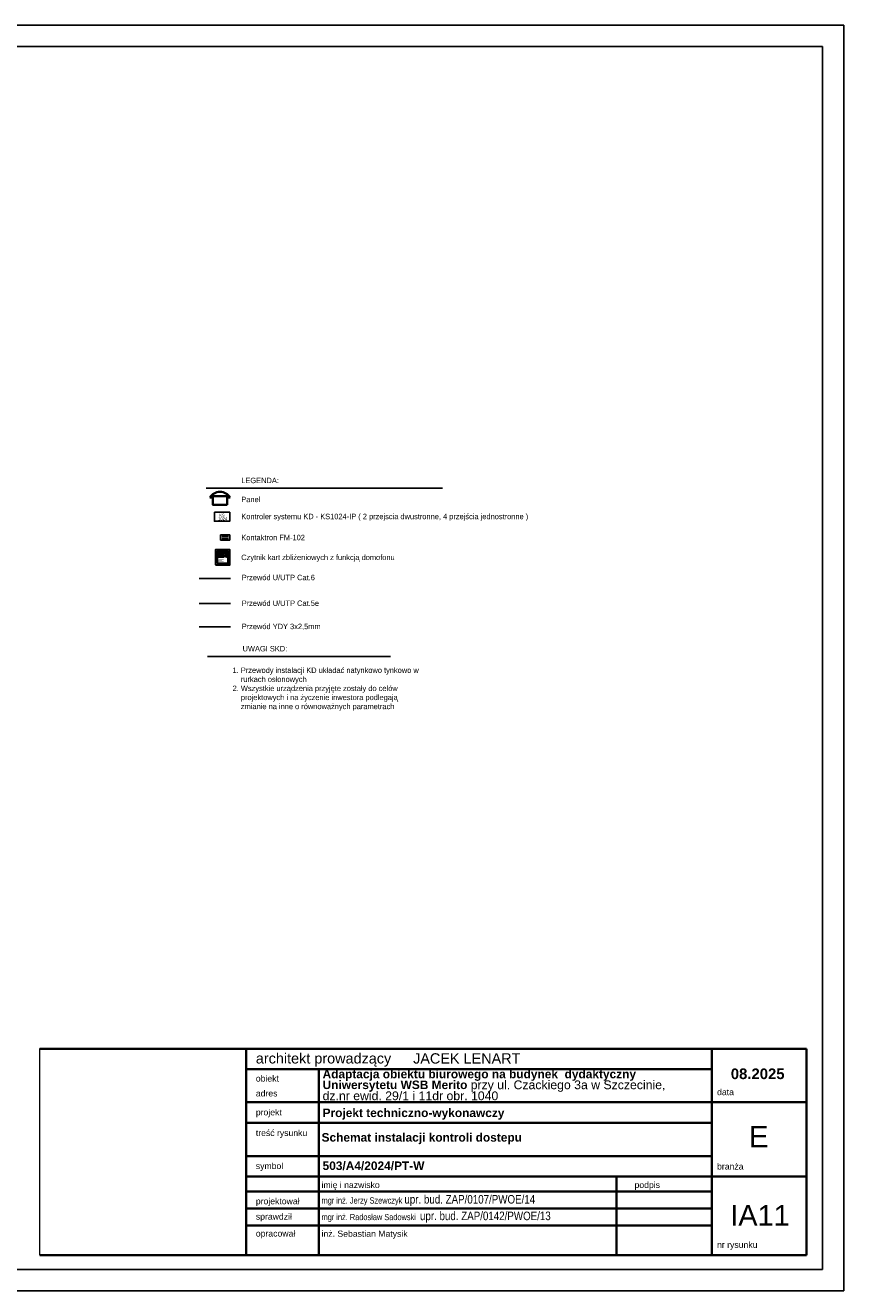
# Model space of a CAD drawing. Header units: millimetres. Extents: x 1248 to 141478, y 154 to 29888.
# Tile 8 of 8: x 122266 to 141478, y 154 to 29854. Entities that reach past the tile are written whole.
import ezdxf
from ezdxf.enums import TextEntityAlignment as Align

# ---------------------------------------------------------------- set-up
doc = ezdxf.new("R2010")
doc.units = ezdxf.units.MM
doc.header["$XCLIPFRAME"] = 2
doc.layers.add('# teletechnika', color=102, linetype='Continuous')
doc.layers.add('ADT KD', color=3, linetype='Continuous')
for name, color, linetype, lineweight in [('A_Zmiany_Nadproże_Nr_Pióra__1', 7, 'Continuous', 30), ('arch tabela_Nr_Pióra__100', 7, 'Continuous', 20), ('CP_LINENORM', 251, 'Continuous', 25), ('\xa0♦domofon', 3, 'Continuous', 35)]:
    doc.layers.add(name, color=color, linetype=linetype, lineweight=lineweight)
doc.styles.add('CP_ATTR', font='ARIAL.TTF')
doc.styles.get("Standard").update_dxf_attribs({"font": 'arial.ttf'})
doc.styles.add('STYL_AUTOMATYCZNY_1', font='ARIALN.TTF')
doc.styles.add('STYL_AUTOMATYCZNY_2', font='ARIALN.TTF')
doc.styles.add('tahoma', font='ARIALN.TTF')
picture_1 = doc.add_image_def('image1.tif', size_in_pixel=(2126, 2126))

# ---------------------------------------------------------------- blocks, each defined once
blk = doc.blocks.new('Czujka_magnet_KD')
at = {"layer": 'ADT KD'}
for p, q in [((72.4, 20), (0, 20)), ((0, 20), (0, -20)), ((10.4, 6.7), (62, 6.7)), ((72.4, -20), (72.4, 20)), ((0, -20), (72.4, -20)), ((10.4, -6.7), (62, -6.7))]:
    blk.add_line(p, q, dxfattribs=at)
blk.add_attdef('ADRES', (139.7, -11.3), '', height=22.5, dxfattribs=at)
blk = doc.blocks.new('Kontroler')
at = {"layer": 'ADT KD'}
blk.add_lwpolyline([(0, 70), (120, 70), (120, 0), (0, 0)], close=True, dxfattribs=at)
for tag, p in [('RODZAJ', (0, 8.2)), ('TYP', (6.4, 36.1)), ('ADRES', (124, 27.1))]:
    blk.add_attdef(tag, p, '', height=22.5, dxfattribs=at)
blk = doc.blocks.new('Bramofon')
at = {"layer": '\xa0♦domofon', "color": 3, "lineweight": 30}
for points in [[(0.21, 2.891), (1.111, 2.891), (1.111, 1.954), (0.21, 1.954)], [(0.319, 2.777), (1.012, 2.777), (1.012, 2.069), (0.319, 2.069)]]:
    blk.add_lwpolyline(points, close=True, dxfattribs=at)
at = {"layer": '\xa0♦domofon', "color": 3, "const_width": 0.0164}
for points in [[(0.396, 2.62), (0.614, 2.62)], [(0.4, 2.684), (0.717, 2.684)], [(0.403, 2.557), (0.72, 2.557)]]:
    blk.add_lwpolyline(points, dxfattribs=at)
at = {"layer": '\xa0♦domofon', "color": 3}
for points in [[(0.389, 2.387), (0.751, 2.387), (0.751, 2.289), (0.389, 2.289)], [(0.388, 2.243), (0.749, 2.243), (0.749, 2.145), (0.388, 2.145)]]:
    blk.add_lwpolyline(points, close=True, dxfattribs=at)
for centre in [(0.895, 2.335), (0.893, 2.19)]:
    blk.add_circle(centre, 0.0526, dxfattribs=at)
blk.add_ellipse((0.662, 2.884), major_axis=(-0.0777, 0), ratio=0.861275, start_param=6.251117, end_param=9.456846, dxfattribs=at)
at = {"layer": '\xa0♦domofon', "color": 3, "extrusion": (0, 0, -1)}
blk.add_ellipse((0.654, 1.956), major_axis=(0.0777, 0), ratio=0.861275, start_param=3.109524, end_param=6.315254, dxfattribs=at)
blk = doc.blocks.new('CPEL_2217')
for p, q in [((-0.5, 0.3), (-0.7, 0.3)), ((0.5, 0.3), (0.7, 0.3))]:
    blk.add_line(p, q)
blk.add_lwpolyline([(-0.5, -0.2), (0.5, -0.2), (0.5, 0.4), (-0.5, 0.4)], close=True)
blk.add_arc((0, -0.113), 0.813, 30.51024, 149.48976)
at = {"linetype": 'ByBlock', "style": 'CP_ATTR', "flags": 9}
for tag, p in [('NAME', (-0.092, -0.018)), ('GROUP', (-0.092, -0.018)), ('NUMBER', (-0.092, -0.018)), ('PRODUCER', (-0.092, -0.018)), ('ARTICLE', (-0.092, -0.018)), ('CHARACTER', (-0.092, -0.018)), ('VOLTAGE', (-0.092, -0.019)), ('WEIGHT', (-0.092, -0.018)), ('OTHER', (-0.092, -0.018)), ('PRODUCT-TYPE', (-0.092, -0.019)), ('ORDER-NO', (-0.092, -0.019)), ('POWER', (-0.092, -0.019))]:
    blk.add_attdef(tag, text='', height=0.00005, dxfattribs=at).set_placement(p, align=Align.MIDDLE_LEFT)

msp = doc.modelspace()

# ---------------------------------------------------------------- linework, layer by layer
at = {"color": 7, "linetype": 'Continuous', "lineweight": 35}
for p, q in [((122609, 5834), (140609, 5834)), ((123385, 5834), (140341, 5834)), ((127454, 990), (127454, 5834)), ((138380, 990), (138380, 5834)), ((140609, 990), (140609, 5834)), ((127454, 5350), (138380, 5350)), ((129158, 990), (129158, 5350)), ((127454, 4575), (140609, 4575)), ((127454, 4090), (138380, 4090)), ((127454, 3315), (138380, 3315)), ((127454, 2831), (140609, 2831)), ((136142, 990), (136142, 2831)), ((136142, 990), (136142, 2831)), ((127454, 2481), (138380, 2481)), ((129158, 2481), (136175, 2481)), ((129158, 2481), (136142, 2481)), ((127454, 2083), (134439, 2083)), ((129158, 2083), (138380, 2083)), ((127454, 1686), (138380, 1686)), ((122609, 990), (140609, 990)), ((129158, 990), (136175, 990)), ((131050, 990), (136678, 990))]:
    msp.add_line(p, q, dxfattribs=at)
at = {"layer": 'ADT KD'}
for p, q in [((126514, 18988, 13), (132061, 18988, 13)), ((127081, 16283, 13), (126349, 16283, 13)), ((126545, 15038, 13), (130837, 15038, 13))]:
    msp.add_line(p, q, dxfattribs=at)
at = {"layer": 'ADT KD', "color": 5}
msp.add_line((127081, 16872, 13), (126349, 16872, 13), dxfattribs=at)
at = {"layer": 'ADT KD', "color": 1}
msp.add_line((127081, 15732, 13), (126349, 15732, 13), dxfattribs=at)
at = {"layer": 'CP_LINENORM', "linetype": 'Continuous'}
for p, q in [((141478, 29854, 13), (99478, 29854, 13)), ((141478, 154, 13), (141478, 29854, 13)), ((141478, 154, 13), (99478, 154, 13))]:
    msp.add_line(p, q, dxfattribs=at)
at = {"layer": 'CP_LINENORM', "elevation": 13}
msp.add_lwpolyline([(100978, 654), (140978, 654), (140978, 29354), (100978, 29354)], close=True, dxfattribs=at)

# ---------------------------------------------------------------- block references
at = {"layer": 'ADT KD'}
ref = msp.add_blockref('Kontroler', (126706, 18213, 13), dxfattribs=dict(at, xscale=3, yscale=3, zscale=3, rotation=360))
ref.add_attrib('TYP', 'KS', (126820, 18322, 13), dxfattribs={"height": 67.5})
ref.add_attrib('RODZAJ', '1024', (126794, 18238, 13), dxfattribs={"height": 67.5})
at = {"layer": 'ADT KD', "xscale": 3, "yscale": 3, "zscale": 3, "rotation": 180}
msp.add_blockref('Czujka_magnet_KD', (127066, 17832, 13), dxfattribs=at)
at = {"layer": '\xa0♦domofon', "xscale": -338.9050757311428, "yscale": 338.9050757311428, "zscale": 338.9050757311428}
msp.add_blockref('CPEL_2217', (126837, 18667, 13), dxfattribs=at)
at = {"layer": '\xa0♦domofon', "color": 3, "xscale": -376.5698692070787, "yscale": 376.5698692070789, "zscale": 376.5698692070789, "rotation": 180.1309721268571}
msp.add_blockref('Bramofon', (126648, 18278, 13), dxfattribs=at)

# ---------------------------------------------------------------- texts
at = {"layer": '# teletechnika', "style": 'tahoma'}
for s, p in [('LEGENDA:', (127336, 19108, 13)), ('Panel', (127336, 18662, 13)), ('Kontroler systemu KD - KS1024-IP ( 2 przejscia dwustronne, 4 przejścia jednostronne )', (127336, 18262, 13)), ('Kontaktron FM-102', (127336, 17768, 13)), ('Czytnik kart zbliżeniowych z funkcją domofonu', (127336, 17302, 13)), ('Przewód U/UTP Cat.6', (127346, 16830, 13)), ('Przewód U/UTP Cat.5e', (127346, 16226, 13)), ('Przewód YDY 3x2,5mm', (127346, 15681, 13)), ('UWAGI SKD:', (127367, 15159, 13))]:
    msp.add_text(s, height=127.4, dxfattribs=at).set_placement(p)
at = {"color": 7, "linetype": 'Continuous', "lineweight": 35}
for s, insert, char_height, attachment_point, style in [('\\A1;{\\pql;\\fArial|b0|i0|c238|p0;\\W1.000000;architekt prowadzący}', (127678, 5571), 242.24, 4, 'STYL_AUTOMATYCZNY_1'), ('\\A1;{\\pql;\\fArial|b0|i0|c238|p0;\\W1.000000;JACEK LENART}', (131370, 5604), 242.24, 4, 'STYL_AUTOMATYCZNY_1'), ('\\A1;{\\pql;\\fArial|b0|i0|c238|p0;\\W1.000000;obiekt}', (127678, 5134), 145.34, 4, 'STYL_AUTOMATYCZNY_1'), ('\\A1;{\\pql;\\fArial|b0|i0|c238|p0;\\W1.000000;adres}', (127678, 4785), 145.34, 4, 'STYL_AUTOMATYCZNY_1'), ('\\A1;{\\pql;\\fArial|b0|i0|c238|p0;\\W1.000000;data}', (138506, 4815), 145.34, 4, 'STYL_AUTOMATYCZNY_1'), ('\\A1;{\\pql;\\fArial|b0|i0|c238|p0;\\W1.000000;projekt}', (127678, 4320), 145.34, 4, 'STYL_AUTOMATYCZNY_1'), ('\\A1;{\\pql;\\fArial|b0|i0|c238|p0;\\W1.000000;treść rysunku}', (127678, 3835), 145.34, 4, 'STYL_AUTOMATYCZNY_1'), ('\\pxql;\\fArial|b1|i0|c238|p0;\\A1;Schemat instalacji kontroli dostepu', (129221, 3723), 200, 4, 'STYL_AUTOMATYCZNY_2'), ('\\A1;{\\pql;\\fArial|b0|i0|c238|p0;\\W1.000000;symbol}', (127678, 3060), 145.34, 4, 'STYL_AUTOMATYCZNY_1'), ('\\A1;{\\pql;\\fArial|b0|i0|c238|p0;\\W1.000000;branża}', (138506, 3070), 145.34, 4, 'STYL_AUTOMATYCZNY_1'), ('\\A1;{\\pql;\\fArial|b0|i0|c238|p0;\\W1.000000;imię i nazwisko}', (129221, 2614), 145.34, 4, 'STYL_AUTOMATYCZNY_1'), ('\\A1;{\\pql;\\fArial|b0|i0|c238|p0;\\W1.000000;podpis}', (136568, 2615), 145.34, 4, 'STYL_AUTOMATYCZNY_1'), ('\\pxql;mgr inż. Jerzy Szewczyk \\H1.3761001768x;upr. bud. ZAP/0107/PWOE/14', (129221, 2269), 145.34, 4, 'STYL_AUTOMATYCZNY_1'), ('\\pxql;\\fArial|b0|i0|c238|p0;\\A1;projektował', (127678, 2233), 145.34, 4, 'STYL_AUTOMATYCZNY_1'), ('\\pxql;mgr inż. Radosław Sadowski  \\H1.3761001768x;upr. bud. ZAP/0142/PWOE/13', (129221, 1880), 145.34, 4, 'STYL_AUTOMATYCZNY_1'), ('\\pxqc;\\fArial|b0|i0|c238|p0;\\A1;IA11', (139513, 1922), 484.48, 5, 'STYL_AUTOMATYCZNY_1'), ('\\A1;{\\pql;\\fArial|b0|i0|c238|p0;\\W1.000000;sprawdził}', (127678, 1873), 145.34, 4, 'STYL_AUTOMATYCZNY_1'), ('\\pxql;\\fArial|b0|i0|c238|p0;\\A1;opracował', (127678, 1475), 145.34, 4, 'STYL_AUTOMATYCZNY_1'), ('\\pxql;\\fArial|b0|i0|c238|p0;\\A1;inż. Sebastian Matysik', (129221, 1470), 145.34, 4, 'STYL_AUTOMATYCZNY_1'), ('\\A1;{\\pql;\\fArial|b0|i0|c238|p0;\\W1.000000;nr rysunku}', (138506, 1210), 145.34, 4, 'STYL_AUTOMATYCZNY_1')]:
    msp.add_mtext(s, dxfattribs=dict(at, insert=insert, char_height=char_height, attachment_point=attachment_point, style=style))
at = {"color": 7, "linetype": 'Continuous', "lineweight": 13, "insert": (129245, 4981), "char_height": 200, "width": 8787.67, "attachment_point": 4, "line_spacing_factor": 0.751632, "style": 'STYL_AUTOMATYCZNY_2'}
msp.add_mtext('\\A1;{\\pql;\\fArial|b1|i0|c238|p0;\\W1.000000;Adaptacja obiektu biurowego na budynek  dydaktyczny Uniwersytetu WSB Merito\\fArial|b0|i0|c238|p0;\\W1.000000; \\fArial|b0|i0|c238|p0;\\H1.029412x;\\W1.000000;przy ul. Czackiego 3a w Szczecinie,\\P\\pql;\\fArial|b0|i0|c238|p0;\\W1.000000;dz.nr ewid. 29/1 i 11dr obr. 1040}', dxfattribs=at)
at = {"color": 7, "linetype": 'Continuous', "lineweight": 13, "style": 'STYL_AUTOMATYCZNY_2'}
for s, insert, char_height, attachment_point in [('\\A1;{\\pqc;\\fArial|b1|i0|c238|p0;\\W1.000000;0\\fArial|b1|i0|c238|p0;\\W1.000000;8\\fArial|b1|i0|c238|p0;\\W1.000000;.2025}', (139459, 5243), 250, 5), ('\\A1;{\\pql;\\fArial|b1|i0|c238|p0;\\W1.000000;Projekt techniczn\\fArial|b1|i0|c238|p0;\\W1.000000;o-wykonawczy}', (129245, 4299), 200, 4), ('\\A1;{\\pql;\\fArial|b1|i0|c238|p0;\\W1.000000;503/A4/2024/PT\\fArial|b1|i0|c238|p0;\\W1.000000;-W}', (129245, 3084), 200, 4)]:
    msp.add_mtext(s, dxfattribs=dict(at, insert=insert, char_height=char_height, attachment_point=attachment_point))
at = {"layer": 'A_Zmiany_Nadproże_Nr_Pióra__1', "linetype": 'Continuous', "insert": (127132, 14781, 13), "char_height": 127.5, "width": 4308.82, "attachment_point": 1, "style": 'tahoma'}
msp.add_mtext('\\fArial Narrow|b0|i0|c238;1. Przewody instalacji KD układać natynkowo tynkowo w  \\P    rurkach osłonowych\\P2. Wszystkie urządzenia przyjęte zostały do celów   \\P    projektowych i na życzenie inwestora podlegają \\P    zmianie na inne o równoważnych parametrach', dxfattribs=at)
at = {"layer": 'arch tabela_Nr_Pióra__100', "linetype": 'Continuous', "insert": (139483, 3771), "char_height": 500, "attachment_point": 5}
msp.add_mtext('E', dxfattribs=at)

# ---------------------------------------------------------------- pictures from other files: only their frames are drawn
at = {"layer": 'arch tabela_Nr_Pióra__100', "linetype": 'Continuous'}
image = msp.add_image(picture_1, insert=(122609, 990), size_in_units=(5000, 5000), dxfattribs=at)
image.set_boundary_path([(-0.5, 65.5), (2059.8, 2125.5)])

doc.saveas('drawing.dxf')
